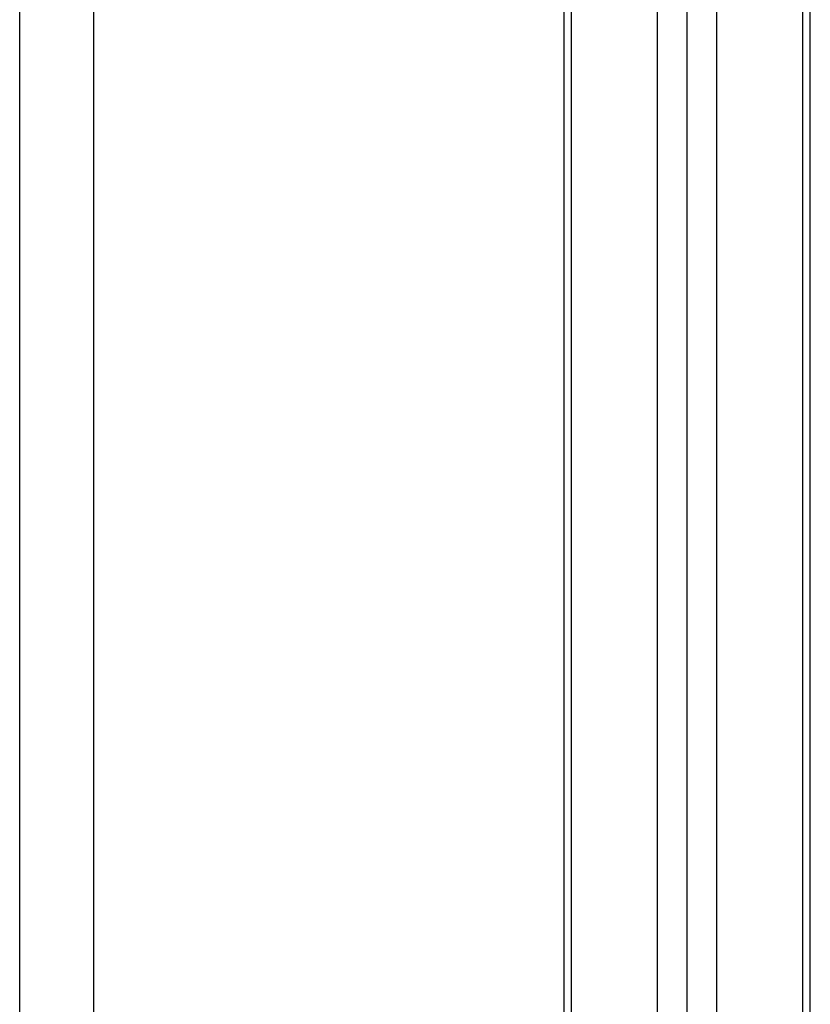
# Model space of a CAD drawing. Header units: millimetres. Extents: x -535 to 1155, y 0 to 326.
# Tile 15 of 116: x -411 to -404, y 166 to 175. Entities that reach past the tile are written whole.
import ezdxf

# ---------------------------------------------------------------- set-up
doc = ezdxf.new("R2010")
doc.units = ezdxf.units.MM

msp = doc.modelspace()

# ---------------------------------------------------------------- linework, layer by layer
at = {"color": 7, "linetype": 'Continuous', "lineweight": 25}
for p, q in [((-410.9431, 152.4973), (-410.9431, 226.3105)), ((-410.2622, 152.4997), (-410.2622, 226.3105)), ((-405.9451, 152.4997), (-405.9451, 197.1665)), ((-405.877, 152.4997), (-405.877, 197.1665)), ((-405.0871, 152.4997), (-405.0871, 197.1665)), ((-404.8147, 152.4997), (-404.8147, 197.1665)), ((-404.5424, 152.4997), (-404.5424, 197.1665)), ((-403.7525, 152.4997), (-403.7525, 197.1665)), ((-403.6844, 152.4997), (-403.6844, 197.1665))]:
    msp.add_line(p, q, dxfattribs=at)

doc.saveas('drawing.dxf')
